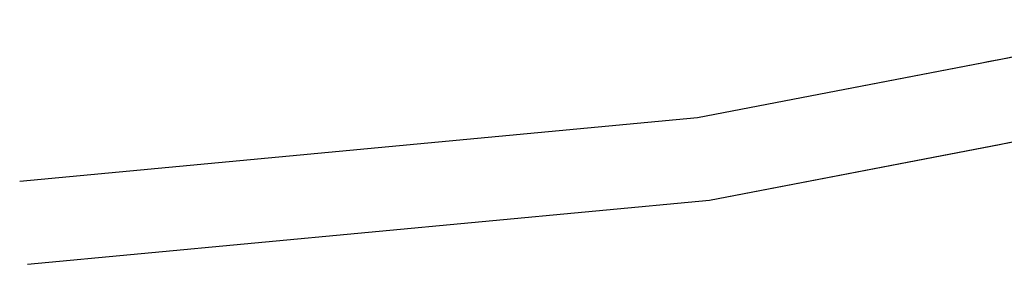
# Model space of a CAD drawing. Header units: feet. Extents: x -492 to 1379366, y -45 to 461004.
# Tile 2 of 19: x 1368588 to 1369296, y 458418 to 458594. Entities that reach past the tile are written whole.
import ezdxf

# ---------------------------------------------------------------- set-up
doc = ezdxf.new("R2010")
doc.units = ezdxf.units.FT
doc.header["$LTSCALE"] = 3.5
doc.header["$MEASUREMENT"] = 0
doc.layers.add('RW_X_Right_of_Way', color=50, linetype='rowex')
doc.styles.add('Straight-Normal', font='font30.shx', dxfattribs={"height": 0.1})
doc.linetypes.add('rowex', pattern='A,0.75,-0.05,["Ex R/W",Straight-Normal,S=1,R=0,X=0,Y=-0.06],-0.7,0.75,-0.3,0.75,-0.3,0.75,-0.3,0.75,-0.3', length=5.7)

msp = doc.modelspace()

# ---------------------------------------------------------------- linework, layer by layer
at = {"layer": 'RW_X_Right_of_Way', "ltscale": 0.7}
for p, q in [((1369075.58, 458523.77), (1369441.1, 458594.06)), ((1369084.07, 458464.3), (1369441.32, 458533)), ((1368587.94, 458477.91), (1369075.58, 458523.77)), ((1368593.56, 458418.18), (1369084.07, 458464.3))]:
    msp.add_line(p, q, dxfattribs=at)
for points in [[(1369075.58, 458523.77, 0), (1369280, 458563.08, 918.57), (1369284.49, 458563.94, 918.42), (1369294.92, 458565.95, 918.4), (1369305.4, 458567.96, 918.51), (1369318.82, 458570.54, 918.58), (1369340.8, 458574.77, 918.8), (1369360.12, 458578.49, 918.44), (1369380.54, 458582.41, 918.36), (1369382.7, 458582.83, 918.42), (1369384.99, 458583.27, 918.5), (1369391.4, 458584.5, 918.58), (1369400.83, 458586.31, 918.08), (1369401.64, 458586.47, 918.03), (1369404.87, 458587.09, 918.15), (1369420.77, 458590.15, 917.94), (1369430.65, 458592.05, 917.87), (1369436.82, 458593.23, 917.64), (1369441.1, 458594.06, 917.55)], [(1368587.94, 458477.91, 0), (1369075.58, 458523.77, 0)], [(1369084.07, 458464.3, 0), (1369292.7, 458504.42, 922.24), (1369300.76, 458505.97, 922.08)], [(1368593.56, 458418.18, 0), (1369084.07, 458464.3, 0)]]:
    msp.add_polyline3d(points, dxfattribs=at)

doc.saveas('drawing.dxf')
